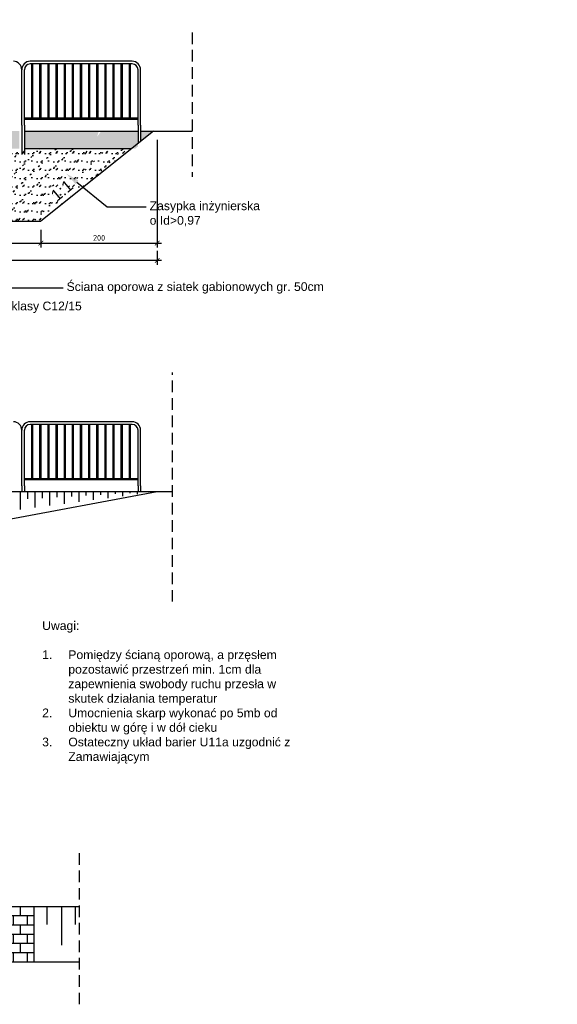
# Model space of a CAD drawing. Header units: millimetres. Extents: x 43555 to 48945, y -20676 to -18516.
# Tile 11 of 11: x 48020 to 48945, y -20379 to -18687. Entities that reach past the tile are written whole.
import ezdxf
from ezdxf import colors
from ezdxf.entities.mleader import LeaderData, LeaderLine
from ezdxf.math import Vec2, Vec3

# ---------------------------------------------------------------- set-up
doc = ezdxf.new("R2010")
doc.units = ezdxf.units.MM
doc.header["$LTSCALE"] = 40
doc.header["$PDMODE"] = 35
doc.header["$PDSIZE"] = 10
doc.linetypes.add('DASHED', pattern=[0.75, 0.5, -0.25])
doc.layers.get('0').transparency = 0.4
doc.layers.get('Defpoints').transparency = 0.4
doc.layers.add('K01', color=94, linetype='Continuous')
doc.layers.add('K025', color=161, linetype='Continuous')
doc.styles.get("Standard").update_dxf_attribs({"font": 'isocpeur.ttf', "height": 10})
doc.linetypes.add('ZIGZAG', pattern='A,0.00254,-5.08,[131,ltypeshp.shx,S=5.08,R=0,X=-5.08,Y=0],-10.16,[131,ltypeshp.shx,S=5.08,R=180,X=5.08,Y=0],-5.08', length=20.32254)
doc.dimstyles.new('ARCHIC', dxfattribs={"dimtxt": 10, "dimasz": 8, "dimexe": 7.5, "dimexo": 15, "dimgap": 4, "dimtad": 1, "dimdec": 1, "dimrnd": 0.5, "dimtxsty": 'Standard', "dimblk": 'ARCHTICK', "dimcen": 12.5, "dimdle": 7.5, "dimclrd": 94, "dimclre": 94, "dimclrt": 151, "dimazin": 2, "dimtfac": 1, "dimtdec": 1, "dimtmove": 2, "dimatfit": 3, "dimfxl": 7.5, "dimarcsym": 0})

# ---------------------------------------------------------------- blocks, each defined once
blk = doc.blocks.new('_ArchTick')
at = {"color": 0, "linetype": 'ByBlock', "const_width": 0.15}
blk.add_lwpolyline([(-0.5, -0.5), (0.5, 0.5)], dxfattribs=at)
blk = doc.blocks.new('*D283')
at = {"layer": 'Defpoints', "color": 0}
for p in [(48056.3, -19033.1), (47816.3, -19048.1), (48056.3, -19070.7)]:
    blk.add_point(p, dxfattribs=at)
at = {"layer": 'K025', "color": 94, "lineweight": -2}
for p, q in [((48056.3, -19048.1), (48056.3, -19078.2)), ((47808.8, -19070.7), (48063.8, -19070.7)), ((47816.3, -19063.1), (47816.3, -19078.2))]:
    blk.add_line(p, q, dxfattribs=at)
at = {"layer": 'K025', "color": 94, "lineweight": -2, "xscale": 8, "yscale": 8, "zscale": 8, "rotation": 180}
blk.add_blockref('_ArchTick', (47816.3, -19070.7), dxfattribs=at)
at = {"layer": 'K025', "color": 94, "lineweight": -2, "xscale": 8, "yscale": 8, "zscale": 8}
blk.add_blockref('_ArchTick', (48056.3, -19070.7), dxfattribs=at)
at = {"layer": 'K025', "color": 151, "insert": (47936.3, -19061.7), "char_height": 10, "attachment_point": 5}
blk.add_mtext('240', dxfattribs=at)
blk = doc.blocks.new('*D284')
at = {"layer": 'Defpoints', "color": 0}
for p in [(48256.3, -18878.1), (48056.3, -19033.1), (48256.3, -19070.7)]:
    blk.add_point(p, dxfattribs=at)
at = {"layer": 'K025', "color": 94, "lineweight": -2}
for p, q in [((48256.3, -18893.1), (48256.3, -19078.2)), ((48056.3, -19048.1), (48056.3, -19078.2)), ((48048.8, -19070.7), (48263.8, -19070.7))]:
    blk.add_line(p, q, dxfattribs=at)
at = {"layer": 'K025', "color": 94, "lineweight": -2, "xscale": 8, "yscale": 8, "zscale": 8, "rotation": 180}
blk.add_blockref('_ArchTick', (48056.3, -19070.7), dxfattribs=at)
at = {"layer": 'K025', "color": 94, "lineweight": -2, "xscale": 8, "yscale": 8, "zscale": 8}
blk.add_blockref('_ArchTick', (48256.3, -19070.7), dxfattribs=at)
at = {"layer": 'K025', "color": 151, "insert": (48156.3, -19061.7), "char_height": 10, "attachment_point": 5}
blk.add_mtext('200', dxfattribs=at)
blk = doc.blocks.new('*D285')
at = {"layer": 'Defpoints', "color": 0}
for p in [(48256.3, -19068.9), (47716.3, -19078.1), (47716.3, -19100.5)]:
    blk.add_point(p, dxfattribs=at)
at = {"layer": 'K025', "color": 94, "lineweight": -2}
for p, q in [((47716.3, -19093.1), (47716.3, -19108)), ((48256.3, -19083.9), (48256.3, -19108)), ((48263.8, -19100.5), (47708.8, -19100.5))]:
    blk.add_line(p, q, dxfattribs=at)
at = {"layer": 'K025', "color": 94, "lineweight": -2, "xscale": 8, "yscale": 8, "zscale": 8, "rotation": 180}
blk.add_blockref('_ArchTick', (47716.3, -19100.5), dxfattribs=at)
at = {"layer": 'K025', "color": 94, "lineweight": -2, "xscale": 8, "yscale": 8, "zscale": 8}
blk.add_blockref('_ArchTick', (48256.3, -19100.5), dxfattribs=at)
at = {"layer": 'K025', "color": 151, "insert": (47986.3, -19091.5), "char_height": 10, "attachment_point": 5}
blk.add_mtext('540', dxfattribs=at)

msp = doc.modelspace()

# ---------------------------------------------------------------- hatches: boundary and pattern name
at = {"layer": 'K01'}
h = msp.add_hatch(dxfattribs=at)
h.set_pattern_fill('AR-CONC', color=256, scale=0.1)
h.set_pattern_definition([(50, (48563.822, -19453.74), (18.21847, -1.5939), [1.905, -20.955]), (355, (48563.822, -19453.74), (-3.52434, 19.1057), [1.524, -16.76406]), (100.4514, (48565.34, -19453.872), (14.69412, 17.51178), [1.619, -17.80902]), (46.1842, (48563.822, -19448.66), (27.1079, -4.20423), [2.8575, -31.4325]), (96.6356, (48566.08, -19449.01), (23.7404, 24.7426), [2.4285, -26.71356]), (351.184, (48563.822, -19448.66), (23.7404, 24.7426), [2.286, -25.146]), (21, (48566.362, -19449.93), (15.16144, -10.22652), [1.905, -20.955]), (326, (48566.362, -19449.93), (6.1802, 18.4188), [1.524, -16.764]), (71.4514, (48567.626, -19450.781), (21.34164, 8.19228), [1.619, -17.809]), (37.5, (48563.822, -19453.739), (0.30886, 8.455504), [0, -16.5608, 0, -17.018, 0, -16.8275]), (7.5, (48563.822, -19453.739), (6.68197, 10.01806), [0, -9.7028, 0, -16.1798, 0, -6.4135]), (327.5, (48558.158, -19453.739), (13.55906, -0.572874), [0, -6.35, 0, -19.812, 0, -26.289]), (317.5, (48555.618, -19453.739), (14.81292, 2.54265), [0, -8.255, 0, -13.1572, 0, -18.669])])
h.paths.add_polyline_path([(48218.79, -18908.06), (48027.79, -18908.06), (48027.79, -18878.06), (48155.97, -18878.06), (48152.88, -18887.77), (48160.08, -18878.06), (48177.79, -18878.06), (48223.29, -18878.06), (48223.29, -18904.46)])
h.paths.add_polyline_path([(47823.29, -18908.06), (48018.79, -18908.06), (48018.79, -18878.06), (47823.29, -18878.06)])
h.paths.add_polyline_path([(47756.29, -18878.06), (47756.29, -18908.06), (47814.29, -18908.06), (47814.29, -18878.06)])
h.paths.add_polyline_path([(47842.42, -18891.42), (47842.42, -18910.71), (47827.42, -18910.71), (47827.42, -18891.42)], flags=9)
h.paths.add_polyline_path([(48227.79, -18878.06), (48250.04, -18878.06), (48227.79, -18895.86)])
h = msp.add_hatch(dxfattribs=at)
h.set_pattern_fill('GROUT', color=256, scale=0.1, angle=45)
h.set_pattern_definition([(45, (47895.008, -19067.284), (-12.5724, 16.1645), [2.54, -17.78]), (45, (47891.416, -19060.1), (-14.3684, 14.3684), [0, -20.32]), (45, (47891.416, -19070.876), (-8.9803, 19.7566), [0, -20.32]), (45, (47880.64, -19060.1), (0, 28.7368), [5.08, -35.56]), (45, (47900.396, -19058.304), (-14.3684, 14.3684), [0, -20.32]), (45, (47898.6, -19063.692), (-10.7763, 17.9605), [0, -20.32]), (45, (47898.6, -19060.1), (-14.3684, 14.3684), [0, -20.32]), (45, (47882.435, -19058.304), (-14.3684, 14.3684), [0, -20.32])])
h.paths.add_polyline_path([(47791.42, -18913.06), (47798.82, -18908.06), (48212.54, -18908.06), (48166.86, -18944.6), (48159.92, -18929.86), (48163.45, -18927.99), (48148.72, -18908.63), (48156.38, -18931.73), (48159.92, -18929.86), (48166.86, -18944.6), (48056.29, -19033.06), (47897.8, -19033.06), (47806.29, -19008.61), (47806.29, -18931.65), (47806.29, -18913.06)])
h.paths.add_polyline_path([(47806.29, -19033.06), (47897.8, -19033.06), (47806.29, -19008.61)])
h = msp.add_hatch(dxfattribs=at)
h.set_pattern_fill('APPIANRN', color=256, scale=0.1)
h.set_pattern_definition([(0, (47454.244, -20306.13), (0, 15.875), []), (90, (47454.244, -20306.13), (-12.065, 15.875), [15.875, -15.875])])
h.paths.add_polyline_path([(47474.24, -20306.13), (48044.24, -20306.13), (48044.24, -20211.13), (47494.24, -20211.13), (47494.24, -20231.13), (47454.24, -20251.13), (47474.24, -20251.13)])
h.paths.add_polyline_path([(47646.21, -20248.03), (47646.21, -20269.22), (47631.21, -20269.22), (47631.21, -20248.03)], flags=16)

# ---------------------------------------------------------------- linework, layer by layer
at = {"layer": 'K01', "linetype": 'DASHED'}
for p, q in [((48316.59, -18708.41), (48316.59, -18956.94)), ((48282.73, -19687.09), (48282.73, -19293.17)), ((48121.86, -20119.44), (48121.86, -20379.36))]:
    msp.add_line(p, q, dxfattribs=at)
at = {"layer": 'K01'}
for p, q in [((48020.52, -19497.91), (48020.52, -19528.46)), ((48033.1, -19497.91), (48033.1, -19510.3)), ((48045.68, -19497.91), (48045.68, -19525.2)), ((48058.27, -19497.91), (48058.27, -19508.91)), ((48070.85, -19497.91), (48070.85, -19521.94)), ((48083.43, -19497.91), (48083.43, -19507.51)), ((48096.01, -19497.91), (48096.01, -19518.68)), ((48108.59, -19497.91), (48108.59, -19506.11)), ((48121.18, -19497.91), (48121.18, -19515.42)), ((48133.76, -19497.91), (48133.76, -19504.71)), ((48146.34, -19497.91), (48146.34, -19512.16)), ((48158.92, -19497.91), (48158.92, -19503.32)), ((48171.51, -19497.91), (48171.51, -19508.9)), ((48184.09, -19497.91), (48184.09, -19501.92)), ((48196.67, -19497.91), (48196.67, -19505.63)), ((48209.25, -19497.91), (48209.25, -19500.52)), ((48221.83, -19497.91), (48221.83, -19502.37)), ((48234.42, -19497.91), (48234.42, -19499.12)), ((48247, -19497.91), (48247, -19499.11)), ((48066.15, -20211.13), (48066.15, -20242.17)), ((48091.74, -20211.13), (48091.74, -20277.63)), ((48115.07, -20211.13), (48115.07, -20242.17))]:
    msp.add_line(p, q, dxfattribs=at)
at = {"layer": 'K025'}
for p, q in [((48023.29, -18868.06), (48023.29, -18772.56)), ((48023.29, -18868.06), (48023.29, -18772.56)), ((48027.79, -18868.06), (48027.79, -18772.56)), ((48213.29, -18758.06), (48037.79, -18758.06)), ((48213.29, -18762.56), (48037.79, -18762.56)), ((48040.54, -18856.06), (48040.54, -18762.56)), ((48042.54, -18856.06), (48042.54, -18762.56)), ((48054.54, -18856.06), (48054.54, -18762.56)), ((48056.54, -18856.06), (48056.54, -18762.56)), ((48068.54, -18856.06), (48068.54, -18762.56)), ((48070.54, -18856.06), (48070.54, -18762.56)), ((48082.54, -18856.06), (48082.54, -18762.56)), ((48084.54, -18856.06), (48084.54, -18762.56)), ((48096.54, -18856.06), (48096.54, -18762.56)), ((48098.54, -18856.06), (48098.54, -18762.56)), ((48110.54, -18856.06), (48110.54, -18762.56)), ((48112.54, -18856.06), (48112.54, -18762.56)), ((48124.54, -18856.06), (48124.54, -18762.56)), ((48126.54, -18856.06), (48126.54, -18762.56)), ((48138.54, -18856.06), (48138.54, -18762.56)), ((48140.54, -18856.06), (48140.54, -18762.56)), ((48152.54, -18856.06), (48152.54, -18762.56)), ((48154.54, -18856.06), (48154.54, -18762.56)), ((48166.54, -18856.06), (48166.54, -18762.56)), ((48168.54, -18856.06), (48168.54, -18762.56)), ((48180.54, -18856.06), (48180.54, -18762.56)), ((48182.54, -18856.06), (48182.54, -18762.56)), ((48194.54, -18856.06), (48194.54, -18762.56)), ((48196.54, -18856.06), (48196.54, -18762.56)), ((48208.54, -18856.06), (48208.54, -18762.56)), ((48210.54, -18856.06), (48210.54, -18762.57)), ((48223.29, -18868.06), (48223.29, -18772.56)), ((48227.79, -18868.06), (48227.79, -18772.56)), ((48223.29, -18856.06), (48027.79, -18856.06)), ((48023.29, -18868.06), (48023.29, -18918.06)), ((48023.29, -18868.06), (48023.29, -18918.06)), ((48223.29, -18858.06), (48027.79, -18858.06)), ((48027.79, -18868.06), (48027.79, -18918.06)), ((48223.29, -18868.06), (48223.29, -18899.46)), ((48227.79, -18868.06), (48227.79, -18895.86)), ((48027.79, -18878.06), (48223.29, -18878.06)), ((48250.04, -18878.06), (48056.29, -19033.06)), ((48177.79, -18878.06), (48223.29, -18878.06)), ((48227.79, -18878.06), (48316.59, -18878.06)), ((48027.79, -18908.06), (48212.54, -18908.06)), ((47756.29, -19033.06), (48056.29, -19033.06)), ((48213.29, -19377.91), (48037.79, -19377.91)), ((48213.29, -19382.41), (48037.79, -19382.41)), ((48040.54, -19475.91), (48040.54, -19382.41)), ((48042.54, -19475.91), (48042.54, -19382.41)), ((48054.54, -19475.91), (48054.54, -19382.41)), ((48056.54, -19475.91), (48056.54, -19382.41)), ((48068.54, -19475.91), (48068.54, -19382.41)), ((48070.54, -19475.91), (48070.54, -19382.41)), ((48082.54, -19475.91), (48082.54, -19382.41)), ((48084.54, -19475.91), (48084.54, -19382.41)), ((48096.54, -19475.91), (48096.54, -19382.41)), ((48098.54, -19475.91), (48098.54, -19382.41)), ((48110.54, -19475.91), (48110.54, -19382.41)), ((48112.54, -19475.91), (48112.54, -19382.41)), ((48124.54, -19475.91), (48124.54, -19382.41)), ((48126.54, -19475.91), (48126.54, -19382.41)), ((48138.54, -19475.91), (48138.54, -19382.41)), ((48140.54, -19475.91), (48140.54, -19382.41)), ((48152.54, -19475.91), (48152.54, -19382.41)), ((48154.54, -19475.91), (48154.54, -19382.41)), ((48166.54, -19475.91), (48166.54, -19382.41)), ((48168.54, -19475.91), (48168.54, -19382.41)), ((48180.54, -19475.91), (48180.54, -19382.41)), ((48182.54, -19475.91), (48182.54, -19382.41)), ((48194.54, -19475.91), (48194.54, -19382.41)), ((48196.54, -19475.91), (48196.54, -19382.41)), ((48208.54, -19475.91), (48208.54, -19382.41)), ((48210.54, -19475.91), (48210.54, -19382.42)), ((48023.29, -19487.91), (48023.29, -19392.41)), ((48023.29, -19487.91), (48023.29, -19392.41)), ((48027.79, -19487.91), (48027.79, -19392.41)), ((48223.29, -19487.91), (48223.29, -19392.41)), ((48227.79, -19487.91), (48227.79, -19392.41)), ((48223.29, -19475.91), (48027.79, -19475.91)), ((48223.29, -19477.91), (48027.79, -19477.91)), ((47756.29, -19497.91), (48282.73, -19497.91)), ((47986.2, -19547.91), (48256.29, -19497.91)), ((48023.29, -19487.91), (48023.29, -19497.91)), ((48023.29, -19487.91), (48023.29, -19497.91)), ((48027.79, -19487.91), (48027.79, -19497.91)), ((48223.29, -19487.91), (48223.29, -19497.91)), ((48227.79, -19487.91), (48227.79, -19497.91)), ((47494.24, -20211.13), (48044.24, -20211.13)), ((48044.24, -20211.13), (48044.24, -20306.13)), ((48044.24, -20211.13), (48121.86, -20211.13)), ((46426.62, -20306.13), (48121.86, -20306.13))]:
    msp.add_line(p, q, dxfattribs=at)
for centre, radius, start, end in [((48008.79, -18772.56), 14.5, 0, 90), ((48037.79, -18772.56), 14.5, 90, 180), ((48037.79, -18772.56), 10, 90, 180), ((48213.29, -18772.56), 14.5, 0, 90), ((48213.29, -18772.56), 10, 0, 90), ((48008.79, -19392.41), 14.5, 0, 90), ((48037.79, -19392.41), 14.5, 90, 180), ((48037.79, -19392.41), 10, 90, 180), ((48213.29, -19392.41), 14.5, 0, 90), ((48213.29, -19392.41), 10, 0, 90)]:
    msp.add_arc(centre, radius, start, end, dxfattribs=at)

# ---------------------------------------------------------------- texts
at = {"layer": 'K01', "insert": (48070.86, -18984.83), "char_height": 20, "attachment_point": 1, "rotation": 39.71518}
msp.add_mtext_dynamic_manual_height_columns('{\\fArial|b0|i0|c238|p34;1:1}', width=346.0796, gutter_width=100, heights=[0], dxfattribs=at)
at = {"layer": 'K01', "insert": (48058.37, -19720.82), "char_height": 15, "attachment_point": 1}
msp.add_mtext_dynamic_manual_height_columns('{\\fArial|b0|i0|c238|p34;Uwagi:\\P\\P\\pxi-3,l3,t3;1.^IPomiędzy ścianą oporową, a przęsłem pozostawić przestrzeń min. 1cm dla zapewnienia swobody ruchu przesła w skutek działania temperatur\\P2.^IUmocnienia skarp wykonać po 5mb od obiektu w górę i w dół cieku\\P3.^IOstateczny układ barier U11a uzgodnić z Zamawiającym}', width=460.2401, gutter_width=50, heights=[0], dxfattribs=at)

# ---------------------------------------------------------------- dimensions: what is measured, and where the dimension line sits
at = {"layer": 'K025'}
for base, p1, p2, picture, middle in [((48256.29, -19070.7), (48056.29, -19033.06), (48256.29, -18878.06), '*D284', (48156.29, -19061.7)), ((48056.29, -19070.7), (47816.29, -19048.06), (48056.29, -19033.06), '*D283', (47936.29, -19061.7)), ((47716.29, -19100.48), (48256.29, -19068.92), (47716.29, -19078.06), '*D285', (47986.29, -19091.48))]:
    dim = msp.add_linear_dim(base=base, p1=p1, p2=p2, angle=180, dimstyle='ARCHIC', dxfattribs=at)
    dim.commit()
    dim.dimension.update_dxf_attribs({"geometry": picture, "text_midpoint": middle})

# ---------------------------------------------------------------- leaders
at = {"layer": 'K01', "linetype": 'ZIGZAG'}
ml = msp.add_multileader_mtext('Standard', dxfattribs=at)
ml.set_content('{\\f@Arial Unicode MS|b0|i0|c238|p34;Kruszywo łamane 0/31.5 gr. 30cm}', color=256)
ml.set_leader_properties()
ml.build(insert=Vec2(0, 0))
ml.multileader.update_dxf_attribs({"text_right_attachment_type": 6, "dogleg_length": 0.36, "arrow_head_size": 24, "scale": 3})
ctx = ml.context
ctx.base_point, ctx.scale, ctx.char_height, ctx.arrow_head_size, ctx.landing_gap_size, ctx.plane_origin = Vec3(47599.37, -18699.25), 3, 15, 24, 6, Vec3(48779.96, -18686.16)
ctx.right_attachment = 6
notes = []
notes.append((ctx, [(0, (1, 1, 0), (47905.58, -18708.95), (-1, 0), 67.12, [(0, [(47941.45, -18893.4)], 256, [])])]))
ctx.mtext.insert, ctx.mtext.width, ctx.mtext.flow_direction = Vec3(47605.37, -18689.55), 245.0823, 5
ml = msp.add_multileader_mtext('Standard', dxfattribs=at)
ml.set_content('{\\f@Arial Unicode MS|b0|i0|c238|p34;Oczep z betonu \\Pklasy C16/20}', color=256)
ml.set_leader_properties()
ml.build(insert=Vec2(0, 0))
ml.multileader.update_dxf_attribs({"text_right_attachment_type": 6, "dogleg_length": 0.36, "arrow_head_size": 24, "scale": 3})
ctx = ml.context
ctx.base_point, ctx.scale, ctx.char_height, ctx.arrow_head_size, ctx.landing_gap_size, ctx.plane_origin = Vec3(47453.09, -18952.69), 3, 15, 24, 6, Vec3(48450.82, -18696.31)
ctx.right_attachment = 6
notes.append((ctx, [(0, (1, 1, 0), (47623.99, -18962.39), (-1, 0), 14.55, [(0, [(47768.32, -18919.1)], 256, [])])]))
ctx.mtext.insert, ctx.mtext.width, ctx.mtext.flow_direction = Vec3(47459.09, -18942.99), 216.1592, 5
ml = msp.add_multileader_mtext('Standard', dxfattribs=at)
ml.set_content('{\\f@Arial Unicode MS|b0|i0|c238|p34;Zasypka inżynierska\\Po Id\\fArial|b0|i0|c238|p34;>\\f@Arial Unicode MS|b0|i0|c238|p34;0,97}', color=256)
ml.set_leader_properties()
ml.build(insert=Vec2(0, 0))
ml.multileader.update_dxf_attribs({"text_right_attachment_type": 6, "dogleg_length": 0.36, "arrow_head_size": 24, "scale": 3})
ctx = ml.context
ctx.base_point, ctx.scale, ctx.char_height, ctx.arrow_head_size, ctx.landing_gap_size, ctx.plane_origin = Vec3(48237.34, -19008.01), 3, 15, 24, 6, Vec3(48730.72, -18929.58)
ctx.right_attachment = 6
notes.append((ctx, [(0, (1, 1, 0), (48170.22, -19008.01), (1, 0), 67.12, [(0, [(48099.47, -18950.94)], 256, [])])]))
ctx.mtext.insert, ctx.mtext.width, ctx.mtext.flow_direction = Vec3(48243.34, -18999.03), 216.1592, 5
ml = msp.add_multileader_mtext('Standard', dxfattribs=at)
ml.set_content('{\\f@Arial Unicode MS|b0|i0|c238|p34;Ściana oporowa z siatek gabionowych gr. 50cm}', color=256)
ml.set_leader_properties()
ml.build(insert=Vec2(0, 0))
ml.multileader.update_dxf_attribs({"text_right_attachment_type": 6, "dogleg_length": 0.36, "arrow_head_size": 24, "scale": 3})
ctx = ml.context
ctx.base_point, ctx.scale, ctx.char_height, ctx.arrow_head_size, ctx.landing_gap_size, ctx.plane_origin = Vec3(48094.42, -19147.66), 3, 15, 24, 6, Vec3(48562.44, -19038.67)
ctx.right_attachment = 6
notes.append((ctx, [(0, (1, 1, 0), (47997.85, -19147.66), (1, 0), 96.57, [(0, [(47780.24, -18998.33)], 256, [])])]))
ctx.mtext.insert, ctx.mtext.width, ctx.mtext.flow_direction = Vec3(48100.42, -19137.96), 281.4855, 5
ml = msp.add_multileader_mtext('Standard', dxfattribs=at)
ml.set_content('{\\f@Arial Unicode MS|b0|i0|c238|p34;Podbudowa z betony klasy C12/15}', color=256)
ml.set_leader_properties()
ml.build(insert=Vec2(0, 0))
ml.multileader.update_dxf_attribs({"text_right_attachment_type": 6, "dogleg_length": 0.36, "arrow_head_size": 24, "scale": 3})
ctx = ml.context
ctx.base_point, ctx.scale, ctx.char_height, ctx.arrow_head_size, ctx.landing_gap_size, ctx.plane_origin = Vec3(47797.89, -19180.93), 3, 15, 24, 6, Vec3(48312.92, -19102.5)
ctx.right_attachment = 6
notes.append((ctx, [(0, (1, 1, 0), (47783.34, -19180.93), (1, 0), 14.55, [(0, [(47759.27, -19042.42)], 256, [])])]))
ctx.mtext.insert, ctx.mtext.width, ctx.mtext.flow_direction = Vec3(47803.89, -19171.23), 216.1592, 5
for ctx, leaders in notes:
    for number, flags, end, landing, length, lines in leaders:
        leader = LeaderData()
        leader.index, (leader.has_last_leader_line, leader.has_dogleg_vector, leader.attachment_direction) = number, flags
        leader.last_leader_point, leader.dogleg_vector, leader.dogleg_length = Vec3(end), Vec3(landing), length
        for number, points, colour, breaks in lines:
            line = LeaderLine()
            line.index, line.vertices, line.color, line.breaks = number, Vec3.list(points), colors.encode_raw_color(colour), breaks
            leader.lines.append(line)
        ctx.leaders.append(leader)

doc.saveas('drawing.dxf')
